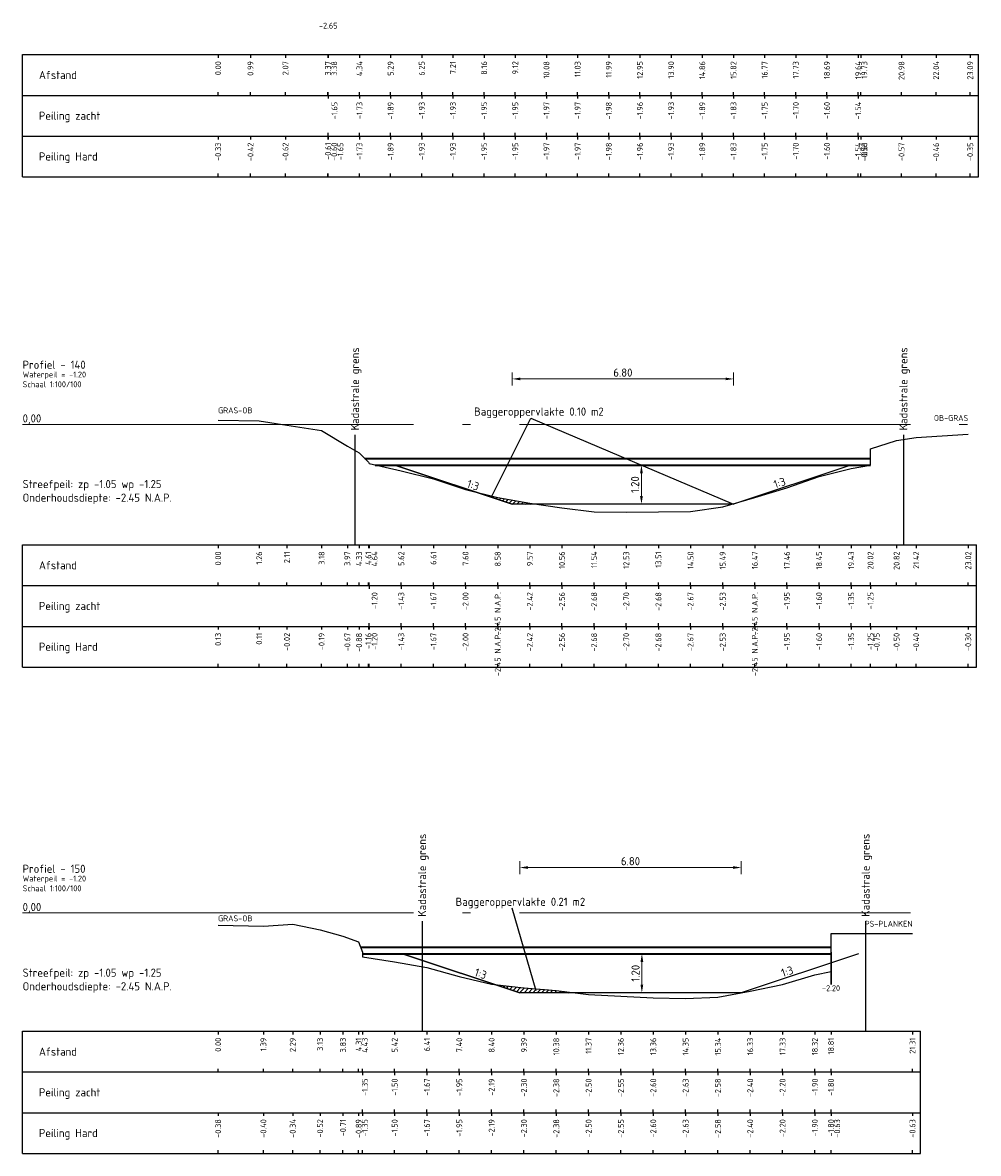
# Model space of a CAD drawing. Header units: metres. Extents: x 163463 to 198797, y 577287 to 592106.
# Tile 26 of 64: x 198349 to 198379, y 581674 to 581708. Entities that reach past the tile are written whole.
import ezdxf
from ezdxf.enums import TextEntityAlignment as Align

# ---------------------------------------------------------------- set-up
doc = ezdxf.new("R2010")
doc.units = ezdxf.units.M
doc.linetypes.add('AL-NAP_LIJN', pattern=[15.25, 12, -1.5, 0.25, -1.5])
for name, color, linetype in [('Afstandsbalk', 7, 'Continuous'), ('baggerarcering', 1, 'Continuous'), ('baggeroppervlak', 7, 'Continuous'), ('HardePeiling', 3, 'Continuous'), ('Kadastralegrens', 7, 'Continuous'), ('Legger', 2, 'Continuous'), ('Oever', 62, 'Continuous'), ('Teksten', 7, 'Continuous'), ('ZachtePeiling', 1, 'Continuous')]:
    doc.layers.add(name, color=color, linetype=linetype)
for name, color, linetype, lineweight in [('beschoeiing', 36, 'Continuous', 30), ('N-WA-WH-GRONDWATERLIJN-G', 150, 'AL-GRONDWATERLIJN', 35), ('X-XX-AL-NAP-G', 7, 'AL-NAP_LIJN', 18)]:
    doc.layers.add(name, color=color, linetype=linetype, lineweight=lineweight)
doc.styles.add('NLCS-ISO', font='NLCS-ISO.ttf')
doc.styles.add('NLCS-ISO-M100-T25', font='NLCS-ISO.ttf', dxfattribs={"height": 0.25})
doc.linetypes.add('AL-GRONDWATERLIJN', pattern='A,6,[32,NLCS.SHX,S=1,R=0,X=0,Y=0],6', length=12)
doc.dimstyles.new('NLCS-M100-T25-PIJL_l3_h1', dxfattribs={"dimscale": 0.1, "dimtxt": 0.25, "dimasz": 2.5, "dimexe": 2, "dimexo": 2, "dimgap": 0.7, "dimtad": 1, "dimzin": 0, "dimdsep": 46, "dimtxsty": 'NLCS-ISO-M100-T25', "dimcen": 2.5, "dimdle": 2, "dimclrd": 256, "dimclre": 256, "dimclrt": 256, "dimadec": 1, "dimazin": 0, "dimtfac": 1, "dimtofl": 0, "dimtmove": 1, "dimatfit": 0, "dimfxl": 2, "dimfxlon": 1, "dimtfill": 1, "dimtfillclr": 256, "dimtolj": 1, "dimtzin": 0, "dimlwd": 18, "dimlwe": 18, "dimarcsym": 0})
pattern_1 = [(45, (198102.50411, 581471.00325), (-0.06735192, 0.06735192), [])]

# ---------------------------------------------------------------- blocks, each defined once
blk = doc.blocks.new('*D479')
at = {"lineweight": 18, "transparency": 16777216}
for p, q in [((198368.483, 581694.753), (198368.283, 581694.753)), ((198368.483, 581694.503), (198368.483, 581693.803)), ((198368.483, 581693.553), (198368.283, 581693.553))]:
    blk.add_line(p, q, dxfattribs=at)
at = {"transparency": 16777216}
for points in [[(198368.441, 581694.503), (198368.525, 581694.503), (198368.483, 581694.753)], [(198368.441, 581693.803), (198368.525, 581693.803), (198368.483, 581693.553)]]:
    blk.add_solid(points, dxfattribs=at)
at = {"layer": 'Defpoints', "color": 0, "transparency": 16777216}
for p in [(198368.483, 581694.753), (198368.483, 581693.553), (198368.483, 581693.553)]:
    blk.add_point(p, dxfattribs=at)
at = {"transparency": 16777216, "insert": (198368.288, 581694.153), "char_height": 0.25, "attachment_point": 5, "rotation": 90, "style": 'NLCS-ISO-M100-T25', "bg_fill": 3, "box_fill_scale": 1.1, "bg_fill_color": 256, "bg_fill_true_color": 13158600, "bg_fill_transparency": 0}
blk.add_mtext('\\A1;1.20', dxfattribs=at)
blk = doc.blocks.new('*D480')
at = {"lineweight": 18, "transparency": 16777216}
for p, q in [((198368.496, 581679.753), (198368.296, 581679.753)), ((198368.496, 581679.503), (198368.496, 581678.803)), ((198368.496, 581678.553), (198368.296, 581678.553))]:
    blk.add_line(p, q, dxfattribs=at)
at = {"transparency": 16777216}
for points in [[(198368.454, 581679.503), (198368.538, 581679.503), (198368.496, 581679.753)], [(198368.454, 581678.803), (198368.538, 581678.803), (198368.496, 581678.553)]]:
    blk.add_solid(points, dxfattribs=at)
at = {"layer": 'Defpoints', "color": 0, "transparency": 16777216}
for p in [(198368.496, 581679.753), (198368.496, 581678.553), (198368.496, 581678.553)]:
    blk.add_point(p, dxfattribs=at)
at = {"transparency": 16777216, "insert": (198368.301, 581679.153), "char_height": 0.25, "attachment_point": 5, "rotation": 90, "style": 'NLCS-ISO-M100-T25', "bg_fill": 3, "box_fill_scale": 1.1, "bg_fill_color": 256, "bg_fill_true_color": 13158600, "bg_fill_transparency": 0}
blk.add_mtext('\\A1;1.20', dxfattribs=at)
blk = doc.blocks.new('*D635')
at = {"lineweight": 18, "transparency": 16777216}
for p, q in [((198364.513, 581697.198), (198364.513, 581697.598)), ((198364.763, 581697.398), (198371.063, 581697.398)), ((198371.313, 581697.198), (198371.313, 581697.598))]:
    blk.add_line(p, q, dxfattribs=at)
at = {"transparency": 16777216}
for points in [[(198364.763, 581697.44), (198364.763, 581697.357), (198364.513, 581697.398)], [(198371.063, 581697.44), (198371.063, 581697.357), (198371.313, 581697.398)]]:
    blk.add_solid(points, dxfattribs=at)
at = {"layer": 'Defpoints', "color": 0, "transparency": 16777216}
for p in [(198371.313, 581697.398), (198364.513, 581693.553), (198371.313, 581693.553)]:
    blk.add_point(p, dxfattribs=at)
at = {"transparency": 16777216, "insert": (198367.913, 581697.593), "char_height": 0.25, "attachment_point": 5, "style": 'NLCS-ISO-M100-T25', "bg_fill": 3, "box_fill_scale": 1.1, "bg_fill_color": 256, "bg_fill_true_color": 13158600, "bg_fill_transparency": 0}
blk.add_mtext('\\A1;6.80', dxfattribs=at)
blk = doc.blocks.new('*D636')
at = {"lineweight": 18, "transparency": 16777216}
for p, q in [((198364.747, 581682.198), (198364.747, 581682.598)), ((198364.997, 581682.398), (198371.297, 581682.398)), ((198371.547, 581682.198), (198371.547, 581682.598))]:
    blk.add_line(p, q, dxfattribs=at)
at = {"transparency": 16777216}
for points in [[(198364.997, 581682.44), (198364.997, 581682.357), (198364.747, 581682.398)], [(198371.297, 581682.44), (198371.297, 581682.357), (198371.547, 581682.398)]]:
    blk.add_solid(points, dxfattribs=at)
at = {"layer": 'Defpoints', "color": 0, "transparency": 16777216}
for p in [(198371.547, 581682.398), (198364.747, 581678.553), (198371.547, 581678.553)]:
    blk.add_point(p, dxfattribs=at)
at = {"transparency": 16777216, "insert": (198368.147, 581682.593), "char_height": 0.25, "attachment_point": 5, "style": 'NLCS-ISO-M100-T25', "bg_fill": 3, "box_fill_scale": 1.1, "bg_fill_color": 256, "bg_fill_true_color": 13158600, "bg_fill_transparency": 0}
blk.add_mtext('\\A1;6.80', dxfattribs=at)

msp = doc.modelspace()

# ---------------------------------------------------------------- hatches: boundary and pattern name
at = {"layer": 'baggerarcering'}
h = msp.add_hatch(dxfattribs=at)
h.set_pattern_fill('ANSI31', color=256, scale=0.03, style=0)
h.set_pattern_definition(pattern_1)
h.paths.add_polyline_path([(198363.415, 581693.919), (198364.513, 581693.553), (198365.269, 581693.553), (198365.057, 581693.583), (198364.071, 581693.753)])
h = msp.add_hatch(dxfattribs=at)
h.set_pattern_fill('ANSI31', color=256, scale=0.03, style=0)
h.set_pattern_definition(pattern_1)
h.paths.add_polyline_path([(198371.313, 581693.553), (198371.633, 581693.66), (198371.258, 581693.553)])
h = msp.add_hatch(dxfattribs=at)
h.set_pattern_fill('ANSI31', color=256, scale=0.03, style=0)
h.set_pattern_definition(pattern_1)
h.paths.add_polyline_path([(198361.708, 581679.366), (198361.749, 581679.353), (198361.749, 581679.359)])
h = msp.add_hatch(dxfattribs=at)
h.set_pattern_fill('ANSI31', color=256, scale=0.03, style=0)
h.set_pattern_definition(pattern_1)
h.paths.add_polyline_path([(198364.008, 581678.8), (198364.747, 581678.553), (198366.448, 581678.553), (198365.869, 581678.623), (198364.877, 581678.703)])

# ---------------------------------------------------------------- linework, layer by layer
at = {"layer": 'Afstandsbalk'}
for p, q in [((198349.489, 581707.353), (198378.825, 581707.353)), ((198349.489, 581703.603), (198349.489, 581707.353)), ((198355.489, 581707.353), (198355.489, 581707.253)), ((198356.482, 581707.353), (198356.482, 581707.253)), ((198357.557, 581707.353), (198357.557, 581707.253)), ((198358.862, 581707.353), (198358.862, 581707.253)), ((198358.87, 581707.353), (198358.87, 581707.253)), ((198359.827, 581707.353), (198359.827, 581707.253)), ((198360.784, 581707.353), (198360.784, 581707.253)), ((198361.74, 581707.353), (198361.74, 581707.253)), ((198362.697, 581707.353), (198362.697, 581707.253)), ((198363.654, 581707.353), (198363.654, 581707.253)), ((198364.61, 581707.353), (198364.61, 581707.253)), ((198365.567, 581707.353), (198365.567, 581707.253)), ((198366.524, 581707.353), (198366.524, 581707.253)), ((198367.48, 581707.353), (198367.48, 581707.253)), ((198368.437, 581707.353), (198368.437, 581707.253)), ((198369.394, 581707.353), (198369.394, 581707.253)), ((198370.35, 581707.353), (198370.35, 581707.253)), ((198371.307, 581707.353), (198371.307, 581707.253)), ((198372.264, 581707.353), (198372.264, 581707.253)), ((198373.22, 581707.353), (198373.22, 581707.253)), ((198374.177, 581707.353), (198374.177, 581707.253)), ((198375.134, 581707.353), (198375.134, 581707.253)), ((198375.22, 581707.353), (198375.22, 581707.253)), ((198376.465, 581707.353), (198376.465, 581707.253)), ((198377.526, 581707.353), (198377.526, 581707.253)), ((198378.575, 581707.353), (198378.575, 581707.253)), ((198378.825, 581703.603), (198378.825, 581707.353)), ((198349.489, 581706.103), (198378.825, 581706.103)), ((198355.489, 581706.103), (198355.489, 581706.203)), ((198356.482, 581706.103), (198356.482, 581706.203)), ((198357.557, 581706.103), (198357.557, 581706.203)), ((198358.862, 581706.103), (198358.862, 581706.203)), ((198358.87, 581706.103), (198358.87, 581706.203)), ((198358.87, 581706.103), (198358.87, 581706.003)), ((198359.827, 581706.103), (198359.827, 581706.203)), ((198359.827, 581706.103), (198359.827, 581706.003)), ((198360.784, 581706.103), (198360.784, 581706.203)), ((198360.784, 581706.103), (198360.784, 581706.003)), ((198361.74, 581706.103), (198361.74, 581706.203)), ((198361.74, 581706.103), (198361.74, 581706.003)), ((198362.697, 581706.103), (198362.697, 581706.203)), ((198362.697, 581706.103), (198362.697, 581706.003)), ((198363.654, 581706.103), (198363.654, 581706.203)), ((198363.654, 581706.103), (198363.654, 581706.003)), ((198364.61, 581706.103), (198364.61, 581706.203)), ((198364.61, 581706.103), (198364.61, 581706.003)), ((198365.567, 581706.103), (198365.567, 581706.203)), ((198365.567, 581706.103), (198365.567, 581706.003)), ((198366.524, 581706.103), (198366.524, 581706.203)), ((198366.524, 581706.103), (198366.524, 581706.003)), ((198367.48, 581706.103), (198367.48, 581706.203)), ((198367.48, 581706.103), (198367.48, 581706.003)), ((198368.437, 581706.103), (198368.437, 581706.203)), ((198368.437, 581706.103), (198368.437, 581706.003)), ((198369.394, 581706.103), (198369.394, 581706.203)), ((198369.394, 581706.103), (198369.394, 581706.003)), ((198370.35, 581706.103), (198370.35, 581706.203)), ((198370.35, 581706.103), (198370.35, 581706.003)), ((198371.307, 581706.103), (198371.307, 581706.203)), ((198371.307, 581706.103), (198371.307, 581706.003)), ((198372.264, 581706.103), (198372.264, 581706.203)), ((198372.264, 581706.103), (198372.264, 581706.003)), ((198373.22, 581706.103), (198373.22, 581706.203)), ((198373.22, 581706.103), (198373.22, 581706.003)), ((198374.177, 581706.103), (198374.177, 581706.203)), ((198374.177, 581706.103), (198374.177, 581706.003)), ((198375.134, 581706.103), (198375.134, 581706.203)), ((198375.134, 581706.103), (198375.134, 581706.003)), ((198375.22, 581706.103), (198375.22, 581706.203)), ((198376.465, 581706.103), (198376.465, 581706.203)), ((198377.526, 581706.103), (198377.526, 581706.203)), ((198378.575, 581706.103), (198378.575, 581706.203)), ((198358.87, 581704.853), (198358.87, 581704.953)), ((198359.827, 581704.853), (198359.827, 581704.953)), ((198360.784, 581704.853), (198360.784, 581704.953)), ((198361.74, 581704.853), (198361.74, 581704.953)), ((198362.697, 581704.853), (198362.697, 581704.953)), ((198363.654, 581704.853), (198363.654, 581704.953)), ((198364.61, 581704.853), (198364.61, 581704.953)), ((198365.567, 581704.853), (198365.567, 581704.953)), ((198366.524, 581704.853), (198366.524, 581704.953)), ((198367.48, 581704.853), (198367.48, 581704.953)), ((198368.437, 581704.853), (198368.437, 581704.953)), ((198369.394, 581704.853), (198369.394, 581704.953)), ((198370.35, 581704.853), (198370.35, 581704.953)), ((198371.307, 581704.853), (198371.307, 581704.953)), ((198372.264, 581704.853), (198372.264, 581704.953)), ((198373.22, 581704.853), (198373.22, 581704.953)), ((198374.177, 581704.853), (198374.177, 581704.953)), ((198375.134, 581704.853), (198375.134, 581704.953)), ((198349.489, 581704.853), (198378.825, 581704.853)), ((198355.489, 581704.853), (198355.489, 581704.753)), ((198356.482, 581704.853), (198356.482, 581704.753)), ((198357.557, 581704.853), (198357.557, 581704.753)), ((198358.862, 581704.853), (198358.862, 581704.753)), ((198358.87, 581704.853), (198358.87, 581704.753)), ((198358.87, 581704.853), (198358.87, 581704.753)), ((198359.827, 581704.853), (198359.827, 581704.753)), ((198360.784, 581704.853), (198360.784, 581704.753)), ((198361.74, 581704.853), (198361.74, 581704.753)), ((198362.697, 581704.853), (198362.697, 581704.753)), ((198363.654, 581704.853), (198363.654, 581704.753)), ((198364.61, 581704.853), (198364.61, 581704.753)), ((198365.567, 581704.853), (198365.567, 581704.753)), ((198366.524, 581704.853), (198366.524, 581704.753)), ((198367.48, 581704.853), (198367.48, 581704.753)), ((198368.437, 581704.853), (198368.437, 581704.753)), ((198369.394, 581704.853), (198369.394, 581704.753)), ((198370.35, 581704.853), (198370.35, 581704.753)), ((198371.307, 581704.853), (198371.307, 581704.753)), ((198372.264, 581704.853), (198372.264, 581704.753)), ((198373.22, 581704.853), (198373.22, 581704.753)), ((198374.177, 581704.853), (198374.177, 581704.753)), ((198375.134, 581704.853), (198375.134, 581704.753)), ((198375.134, 581704.853), (198375.134, 581704.753)), ((198375.22, 581704.853), (198375.22, 581704.753)), ((198376.465, 581704.853), (198376.465, 581704.753)), ((198377.526, 581704.853), (198377.526, 581704.753)), ((198378.575, 581704.853), (198378.575, 581704.753)), ((198349.489, 581703.603), (198378.825, 581703.603)), ((198355.489, 581703.603), (198355.489, 581703.703)), ((198356.482, 581703.603), (198356.482, 581703.703)), ((198357.557, 581703.603), (198357.557, 581703.703)), ((198358.862, 581703.603), (198358.862, 581703.703)), ((198358.87, 581703.603), (198358.87, 581703.703)), ((198358.87, 581703.603), (198358.87, 581703.703)), ((198359.827, 581703.603), (198359.827, 581703.703)), ((198360.784, 581703.603), (198360.784, 581703.703)), ((198361.74, 581703.603), (198361.74, 581703.703)), ((198362.697, 581703.603), (198362.697, 581703.703)), ((198363.654, 581703.603), (198363.654, 581703.703)), ((198364.61, 581703.603), (198364.61, 581703.703)), ((198365.567, 581703.603), (198365.567, 581703.703)), ((198366.524, 581703.603), (198366.524, 581703.703)), ((198367.48, 581703.603), (198367.48, 581703.703)), ((198368.437, 581703.603), (198368.437, 581703.703)), ((198369.394, 581703.603), (198369.394, 581703.703)), ((198370.35, 581703.603), (198370.35, 581703.703)), ((198371.307, 581703.603), (198371.307, 581703.703)), ((198372.264, 581703.603), (198372.264, 581703.703)), ((198373.22, 581703.603), (198373.22, 581703.703)), ((198374.177, 581703.603), (198374.177, 581703.703)), ((198375.134, 581703.603), (198375.134, 581703.703)), ((198375.134, 581703.603), (198375.134, 581703.703)), ((198375.22, 581703.603), (198375.22, 581703.703)), ((198376.465, 581703.603), (198376.465, 581703.703)), ((198377.526, 581703.603), (198377.526, 581703.703)), ((198378.575, 581703.603), (198378.575, 581703.703)), ((198349.489, 581692.303), (198378.764, 581692.303)), ((198349.489, 581688.553), (198349.489, 581692.303)), ((198355.489, 581692.303), (198355.489, 581692.203)), ((198356.75, 581692.303), (198356.75, 581692.203)), ((198357.603, 581692.303), (198357.603, 581692.203)), ((198358.665, 581692.303), (198358.665, 581692.203)), ((198359.457, 581692.303), (198359.457, 581692.203)), ((198359.814, 581692.303), (198359.814, 581692.203)), ((198360.101, 581692.303), (198360.101, 581692.203)), ((198360.125, 581692.303), (198360.125, 581692.203)), ((198361.111, 581692.303), (198361.111, 581692.203)), ((198362.098, 581692.303), (198362.098, 581692.203)), ((198363.084, 581692.303), (198363.084, 581692.203)), ((198364.071, 581692.303), (198364.071, 581692.203)), ((198365.057, 581692.303), (198365.057, 581692.203)), ((198366.044, 581692.303), (198366.044, 581692.203)), ((198367.03, 581692.303), (198367.03, 581692.203)), ((198368.017, 581692.303), (198368.017, 581692.203)), ((198369.003, 581692.303), (198369.003, 581692.203)), ((198369.989, 581692.303), (198369.989, 581692.203)), ((198370.976, 581692.303), (198370.976, 581692.203)), ((198371.962, 581692.303), (198371.962, 581692.203)), ((198372.949, 581692.303), (198372.949, 581692.203)), ((198373.935, 581692.303), (198373.935, 581692.203)), ((198374.922, 581692.303), (198374.922, 581692.203)), ((198375.513, 581692.303), (198375.513, 581692.203)), ((198376.314, 581692.303), (198376.314, 581692.203)), ((198376.914, 581692.303), (198376.914, 581692.203)), ((198378.514, 581692.303), (198378.514, 581692.203)), ((198378.764, 581688.553), (198378.764, 581692.303)), ((198349.489, 581691.053), (198378.764, 581691.053)), ((198355.489, 581691.053), (198355.489, 581691.153)), ((198356.75, 581691.053), (198356.75, 581691.153)), ((198357.603, 581691.053), (198357.603, 581691.153)), ((198358.665, 581691.053), (198358.665, 581691.153)), ((198359.457, 581691.053), (198359.457, 581691.153)), ((198359.814, 581691.053), (198359.814, 581691.153)), ((198360.101, 581691.053), (198360.101, 581691.153)), ((198360.125, 581691.053), (198360.125, 581691.153)), ((198360.125, 581691.053), (198360.125, 581690.953)), ((198361.111, 581691.053), (198361.111, 581691.153)), ((198361.111, 581691.053), (198361.111, 581690.953)), ((198362.098, 581691.053), (198362.098, 581691.153)), ((198362.098, 581691.053), (198362.098, 581690.953)), ((198363.084, 581691.053), (198363.084, 581691.153)), ((198363.084, 581691.053), (198363.084, 581690.953)), ((198364.071, 581691.053), (198364.071, 581691.153)), ((198364.071, 581691.053), (198364.071, 581690.953)), ((198365.057, 581691.053), (198365.057, 581691.153)), ((198365.057, 581691.053), (198365.057, 581690.953)), ((198366.044, 581691.053), (198366.044, 581691.153)), ((198366.044, 581691.053), (198366.044, 581690.953)), ((198367.03, 581691.053), (198367.03, 581691.153)), ((198367.03, 581691.053), (198367.03, 581690.953)), ((198368.017, 581691.053), (198368.017, 581691.153)), ((198368.017, 581691.053), (198368.017, 581690.953)), ((198369.003, 581691.053), (198369.003, 581691.153)), ((198369.003, 581691.053), (198369.003, 581690.953)), ((198369.989, 581691.053), (198369.989, 581691.153)), ((198369.989, 581691.053), (198369.989, 581690.953)), ((198370.976, 581691.053), (198370.976, 581691.153)), ((198370.976, 581691.053), (198370.976, 581690.953)), ((198371.962, 581691.053), (198371.962, 581691.153)), ((198371.962, 581691.053), (198371.962, 581690.953)), ((198372.949, 581691.053), (198372.949, 581691.153)), ((198372.949, 581691.053), (198372.949, 581690.953)), ((198373.935, 581691.053), (198373.935, 581691.153)), ((198373.935, 581691.053), (198373.935, 581690.953)), ((198374.922, 581691.053), (198374.922, 581691.153)), ((198374.922, 581691.053), (198374.922, 581690.953)), ((198375.513, 581691.053), (198375.513, 581691.153)), ((198375.513, 581691.053), (198375.513, 581690.953)), ((198376.314, 581691.053), (198376.314, 581691.153)), ((198376.914, 581691.053), (198376.914, 581691.153)), ((198378.514, 581691.053), (198378.514, 581691.153)), ((198349.489, 581689.803), (198378.764, 581689.803)), ((198355.489, 581689.803), (198355.489, 581689.703)), ((198356.75, 581689.803), (198356.75, 581689.703)), ((198357.603, 581689.803), (198357.603, 581689.703)), ((198358.665, 581689.803), (198358.665, 581689.703)), ((198359.457, 581689.803), (198359.457, 581689.703)), ((198359.814, 581689.803), (198359.814, 581689.703)), ((198360.101, 581689.803), (198360.101, 581689.703)), ((198360.125, 581689.803), (198360.125, 581689.903)), ((198360.125, 581689.803), (198360.125, 581689.703)), ((198361.111, 581689.803), (198361.111, 581689.903)), ((198361.111, 581689.803), (198361.111, 581689.703)), ((198362.098, 581689.803), (198362.098, 581689.903)), ((198362.098, 581689.803), (198362.098, 581689.703)), ((198363.084, 581689.803), (198363.084, 581689.903)), ((198363.084, 581689.803), (198363.084, 581689.703)), ((198364.071, 581689.803), (198364.071, 581689.903)), ((198364.071, 581689.803), (198364.071, 581689.703)), ((198365.057, 581689.803), (198365.057, 581689.903)), ((198365.057, 581689.803), (198365.057, 581689.703)), ((198366.044, 581689.803), (198366.044, 581689.903)), ((198366.044, 581689.803), (198366.044, 581689.703)), ((198367.03, 581689.803), (198367.03, 581689.903)), ((198367.03, 581689.803), (198367.03, 581689.703)), ((198368.017, 581689.803), (198368.017, 581689.903)), ((198368.017, 581689.803), (198368.017, 581689.703)), ((198369.003, 581689.803), (198369.003, 581689.903)), ((198369.003, 581689.803), (198369.003, 581689.703)), ((198369.989, 581689.803), (198369.989, 581689.903)), ((198369.989, 581689.803), (198369.989, 581689.703)), ((198370.976, 581689.803), (198370.976, 581689.903)), ((198370.976, 581689.803), (198370.976, 581689.703)), ((198371.962, 581689.803), (198371.962, 581689.903)), ((198371.962, 581689.803), (198371.962, 581689.703)), ((198372.949, 581689.803), (198372.949, 581689.903)), ((198372.949, 581689.803), (198372.949, 581689.703)), ((198373.935, 581689.803), (198373.935, 581689.903)), ((198373.935, 581689.803), (198373.935, 581689.703)), ((198374.922, 581689.803), (198374.922, 581689.903)), ((198374.922, 581689.803), (198374.922, 581689.703)), ((198375.513, 581689.803), (198375.513, 581689.903)), ((198375.513, 581689.803), (198375.513, 581689.703)), ((198375.513, 581689.803), (198375.513, 581689.703)), ((198376.314, 581689.803), (198376.314, 581689.703)), ((198376.914, 581689.803), (198376.914, 581689.703)), ((198378.514, 581689.803), (198378.514, 581689.703)), ((198355.489, 581688.553), (198355.489, 581688.653)), ((198356.75, 581688.553), (198356.75, 581688.653)), ((198357.603, 581688.553), (198357.603, 581688.653)), ((198358.665, 581688.553), (198358.665, 581688.653)), ((198359.457, 581688.553), (198359.457, 581688.653)), ((198359.814, 581688.553), (198359.814, 581688.653)), ((198360.101, 581688.553), (198360.101, 581688.653)), ((198360.125, 581688.553), (198360.125, 581688.653)), ((198361.111, 581688.553), (198361.111, 581688.653)), ((198362.098, 581688.553), (198362.098, 581688.653)), ((198363.084, 581688.553), (198363.084, 581688.653)), ((198364.071, 581688.553), (198364.071, 581688.653)), ((198365.057, 581688.553), (198365.057, 581688.653)), ((198366.044, 581688.553), (198366.044, 581688.653)), ((198367.03, 581688.553), (198367.03, 581688.653)), ((198368.017, 581688.553), (198368.017, 581688.653)), ((198369.003, 581688.553), (198369.003, 581688.653)), ((198369.989, 581688.553), (198369.989, 581688.653)), ((198370.976, 581688.553), (198370.976, 581688.653)), ((198371.962, 581688.553), (198371.962, 581688.653)), ((198372.949, 581688.553), (198372.949, 581688.653)), ((198373.935, 581688.553), (198373.935, 581688.653)), ((198374.922, 581688.553), (198374.922, 581688.653)), ((198375.513, 581688.553), (198375.513, 581688.653)), ((198375.513, 581688.553), (198375.513, 581688.653)), ((198376.314, 581688.553), (198376.314, 581688.653)), ((198376.914, 581688.553), (198376.914, 581688.653)), ((198378.514, 581688.553), (198378.514, 581688.653)), ((198349.489, 581688.553), (198378.764, 581688.553)), ((198349.489, 581677.373), (198377.052, 581677.373)), ((198349.489, 581673.623), (198349.489, 581677.373)), ((198355.489, 581677.373), (198355.489, 581677.273)), ((198356.879, 581677.373), (198356.879, 581677.273)), ((198357.779, 581677.373), (198357.779, 581677.273)), ((198358.619, 581677.373), (198358.619, 581677.273)), ((198359.322, 581677.373), (198359.322, 581677.273)), ((198359.803, 581677.373), (198359.803, 581677.273)), ((198359.916, 581677.373), (198359.916, 581677.273)), ((198360.908, 581677.373), (198360.908, 581677.273)), ((198361.9, 581677.373), (198361.9, 581677.273)), ((198362.892, 581677.373), (198362.892, 581677.273)), ((198363.884, 581677.373), (198363.884, 581677.273)), ((198364.877, 581677.373), (198364.877, 581677.273)), ((198365.869, 581677.373), (198365.869, 581677.273)), ((198366.861, 581677.373), (198366.861, 581677.273)), ((198367.853, 581677.373), (198367.853, 581677.273)), ((198368.846, 581677.373), (198368.846, 581677.273)), ((198369.838, 581677.373), (198369.838, 581677.273)), ((198370.83, 581677.373), (198370.83, 581677.273)), ((198371.822, 581677.373), (198371.822, 581677.273)), ((198372.814, 581677.373), (198372.814, 581677.273)), ((198373.807, 581677.373), (198373.807, 581677.273)), ((198374.302, 581677.373), (198374.302, 581677.273)), ((198376.802, 581677.373), (198376.802, 581677.273)), ((198377.052, 581673.623), (198377.052, 581677.373)), ((198349.489, 581676.123), (198377.052, 581676.123)), ((198355.489, 581676.123), (198355.489, 581676.223)), ((198356.879, 581676.123), (198356.879, 581676.223)), ((198357.779, 581676.123), (198357.779, 581676.223)), ((198358.619, 581676.123), (198358.619, 581676.223)), ((198359.322, 581676.123), (198359.322, 581676.223)), ((198359.803, 581676.123), (198359.803, 581676.223)), ((198359.916, 581676.123), (198359.916, 581676.223)), ((198359.916, 581676.123), (198359.916, 581676.023)), ((198360.908, 581676.123), (198360.908, 581676.223)), ((198360.908, 581676.123), (198360.908, 581676.023)), ((198361.9, 581676.123), (198361.9, 581676.223)), ((198361.9, 581676.123), (198361.9, 581676.023)), ((198362.892, 581676.123), (198362.892, 581676.223)), ((198362.892, 581676.123), (198362.892, 581676.023)), ((198363.884, 581676.123), (198363.884, 581676.223)), ((198363.884, 581676.123), (198363.884, 581676.023)), ((198364.877, 581676.123), (198364.877, 581676.223)), ((198364.877, 581676.123), (198364.877, 581676.023)), ((198365.869, 581676.123), (198365.869, 581676.223)), ((198365.869, 581676.123), (198365.869, 581676.023)), ((198366.861, 581676.123), (198366.861, 581676.223)), ((198366.861, 581676.123), (198366.861, 581676.023)), ((198367.853, 581676.123), (198367.853, 581676.223)), ((198367.853, 581676.123), (198367.853, 581676.023)), ((198368.846, 581676.123), (198368.846, 581676.223)), ((198368.846, 581676.123), (198368.846, 581676.023)), ((198369.838, 581676.123), (198369.838, 581676.223)), ((198369.838, 581676.123), (198369.838, 581676.023)), ((198370.83, 581676.123), (198370.83, 581676.223)), ((198370.83, 581676.123), (198370.83, 581676.023)), ((198371.822, 581676.123), (198371.822, 581676.223)), ((198371.822, 581676.123), (198371.822, 581676.023)), ((198372.814, 581676.123), (198372.814, 581676.223)), ((198372.814, 581676.123), (198372.814, 581676.023)), ((198373.807, 581676.123), (198373.807, 581676.223)), ((198373.807, 581676.123), (198373.807, 581676.023)), ((198374.302, 581676.123), (198374.302, 581676.223)), ((198374.302, 581676.123), (198374.302, 581676.023)), ((198376.802, 581676.123), (198376.802, 581676.223)), ((198349.489, 581674.873), (198377.052, 581674.873)), ((198355.489, 581674.873), (198355.489, 581674.773)), ((198356.879, 581674.873), (198356.879, 581674.773)), ((198357.779, 581674.873), (198357.779, 581674.773)), ((198358.619, 581674.873), (198358.619, 581674.773)), ((198359.322, 581674.873), (198359.322, 581674.773)), ((198359.803, 581674.873), (198359.803, 581674.773)), ((198359.916, 581674.873), (198359.916, 581674.973)), ((198359.916, 581674.873), (198359.916, 581674.773)), ((198360.908, 581674.873), (198360.908, 581674.973)), ((198360.908, 581674.873), (198360.908, 581674.773)), ((198361.9, 581674.873), (198361.9, 581674.973)), ((198361.9, 581674.873), (198361.9, 581674.773)), ((198362.892, 581674.873), (198362.892, 581674.973)), ((198362.892, 581674.873), (198362.892, 581674.773)), ((198363.884, 581674.873), (198363.884, 581674.973)), ((198363.884, 581674.873), (198363.884, 581674.773)), ((198364.877, 581674.873), (198364.877, 581674.973)), ((198364.877, 581674.873), (198364.877, 581674.773)), ((198365.869, 581674.873), (198365.869, 581674.973)), ((198365.869, 581674.873), (198365.869, 581674.773)), ((198366.861, 581674.873), (198366.861, 581674.973)), ((198366.861, 581674.873), (198366.861, 581674.773)), ((198367.853, 581674.873), (198367.853, 581674.973)), ((198367.853, 581674.873), (198367.853, 581674.773)), ((198368.846, 581674.873), (198368.846, 581674.973)), ((198368.846, 581674.873), (198368.846, 581674.773)), ((198369.838, 581674.873), (198369.838, 581674.973)), ((198369.838, 581674.873), (198369.838, 581674.773)), ((198370.83, 581674.873), (198370.83, 581674.973)), ((198370.83, 581674.873), (198370.83, 581674.773)), ((198371.822, 581674.873), (198371.822, 581674.973)), ((198371.822, 581674.873), (198371.822, 581674.773)), ((198372.814, 581674.873), (198372.814, 581674.973)), ((198372.814, 581674.873), (198372.814, 581674.773)), ((198373.807, 581674.873), (198373.807, 581674.973)), ((198373.807, 581674.873), (198373.807, 581674.773)), ((198374.302, 581674.873), (198374.302, 581674.973)), ((198374.302, 581674.873), (198374.302, 581674.773)), ((198374.302, 581674.873), (198374.302, 581674.773)), ((198376.802, 581674.873), (198376.802, 581674.773)), ((198355.489, 581673.623), (198355.489, 581673.723)), ((198356.879, 581673.623), (198356.879, 581673.723)), ((198357.779, 581673.623), (198357.779, 581673.723)), ((198358.619, 581673.623), (198358.619, 581673.723)), ((198359.322, 581673.623), (198359.322, 581673.723)), ((198359.803, 581673.623), (198359.803, 581673.723)), ((198359.916, 581673.623), (198359.916, 581673.723)), ((198360.908, 581673.623), (198360.908, 581673.723)), ((198361.9, 581673.623), (198361.9, 581673.723)), ((198362.892, 581673.623), (198362.892, 581673.723)), ((198363.884, 581673.623), (198363.884, 581673.723)), ((198364.877, 581673.623), (198364.877, 581673.723)), ((198365.869, 581673.623), (198365.869, 581673.723)), ((198366.861, 581673.623), (198366.861, 581673.723)), ((198367.853, 581673.623), (198367.853, 581673.723)), ((198368.846, 581673.623), (198368.846, 581673.723)), ((198369.838, 581673.623), (198369.838, 581673.723)), ((198370.83, 581673.623), (198370.83, 581673.723)), ((198371.822, 581673.623), (198371.822, 581673.723)), ((198372.814, 581673.623), (198372.814, 581673.723)), ((198373.807, 581673.623), (198373.807, 581673.723)), ((198374.302, 581673.623), (198374.302, 581673.723)), ((198374.302, 581673.623), (198374.302, 581673.723)), ((198376.802, 581673.623), (198376.802, 581673.723)), ((198349.489, 581673.623), (198377.052, 581673.623))]:
    msp.add_line(p, q, dxfattribs=at)
at = {"layer": 'baggeroppervlak'}
for p, q in [((198363.879, 581693.781), (198365.086, 581696.196)), ((198365.251, 581678.618), (198364.518, 581681.147))]:
    msp.add_line(p, q, dxfattribs=at)
at = {"layer": 'beschoeiing'}
msp.add_line((198374.302, 581679.803), (198374.302, 581678.803), dxfattribs=at)
at = {"layer": 'HardePeiling'}
for points in [[(198360.125, 581694.803), (198360.125, 581694.803), (198361.111, 581694.573), (198362.098, 581694.333), (198363.084, 581694.003), (198364.071, 581693.753), (198365.057, 581693.583), (198366.044, 581693.443), (198367.03, 581693.323), (198368.017, 581693.303), (198369.003, 581693.323), (198369.989, 581693.333), (198370.976, 581693.473), (198371.962, 581693.753), (198372.949, 581694.053), (198373.935, 581694.403), (198374.922, 581694.653), (198375.513, 581694.753), (198375.513, 581694.803)], [(198359.916, 581679.803), (198359.916, 581679.653), (198360.908, 581679.503), (198361.9, 581679.333), (198362.892, 581679.053), (198363.884, 581678.813), (198364.877, 581678.703), (198365.869, 581678.623), (198366.861, 581678.503), (198367.853, 581678.453), (198368.846, 581678.403), (198369.838, 581678.373), (198370.83, 581678.423), (198371.822, 581678.603), (198372.814, 581678.803), (198373.807, 581679.103), (198374.302, 581679.203), (198374.302, 581679.803)]]:
    msp.add_lwpolyline(points, dxfattribs=at)
at = {"layer": 'Kadastralegrens'}
for p, q in [((198359.689, 581695.682), (198359.689, 581692.303)), ((198376.524, 581695.682), (198376.524, 581692.303)), ((198361.749, 581680.752), (198361.749, 581677.373)), ((198375.362, 581680.752), (198375.362, 581677.373))]:
    msp.add_line(p, q, dxfattribs=at)
at = {"layer": 'N-WA-WH-GRONDWATERLIJN-G'}
for p, q in [((198359.991, 581694.953), (198375.513, 581694.953)), ((198360.313, 581694.753), (198375.513, 581694.753)), ((198359.861, 581679.953), (198374.302, 581679.953)), ((198359.916, 581679.753), (198374.302, 581679.753))]:
    msp.add_line(p, q, dxfattribs=at)
at = {"layer": 'Oever'}
for points in [[(198355.489, 581696.133), (198356.75, 581696.113), (198357.603, 581695.982), (198358.665, 581695.812), (198359.457, 581695.331), (198359.814, 581695.125), (198360.101, 581694.846), (198360.125, 581694.803)], [(198375.513, 581694.803), (198375.513, 581695.253), (198376.314, 581695.503), (198376.914, 581695.603), (198378.514, 581695.703)], [(198355.489, 581680.628), (198356.879, 581680.601), (198357.779, 581680.66), (198358.619, 581680.481), (198359.322, 581680.294), (198359.803, 581680.116), (198359.916, 581679.803)], [(198374.302, 581679.803), (198374.302, 581680.373), (198376.802, 581680.373)]]:
    msp.add_lwpolyline(points, dxfattribs=at)
at = {"layer": 'X-XX-AL-NAP-G'}
for p, q in [((198349.489, 581696.003), (198378.764, 581696.003)), ((198349.489, 581681.003), (198377.052, 581681.003))]:
    msp.add_line(p, q, dxfattribs=at)
at = {"layer": 'ZachtePeiling'}
for points in [[(198360.125, 581694.803), (198360.125, 581694.803), (198361.111, 581694.573), (198362.098, 581694.333), (198363.084, 581694.003), (198364.071, 581693.753), (198365.057, 581693.583), (198366.044, 581693.443), (198367.03, 581693.323), (198368.017, 581693.303), (198369.003, 581693.323), (198369.989, 581693.333), (198370.976, 581693.473), (198371.962, 581693.753), (198372.949, 581694.053), (198373.935, 581694.403), (198374.922, 581694.653), (198375.513, 581694.753), (198375.513, 581694.803)], [(198359.916, 581679.803), (198359.916, 581679.653), (198360.908, 581679.503), (198361.9, 581679.333), (198362.892, 581679.053), (198363.884, 581678.813), (198364.877, 581678.703), (198365.869, 581678.623), (198366.861, 581678.503), (198367.853, 581678.453), (198368.846, 581678.403), (198369.838, 581678.373), (198370.83, 581678.423), (198371.822, 581678.603), (198372.814, 581678.803), (198373.807, 581679.103), (198374.302, 581679.203), (198374.302, 581679.803)]]:
    msp.add_lwpolyline(points, dxfattribs=at)

# ---------------------------------------------------------------- texts
at = {"layer": 'baggeroppervlak', "style": 'NLCS-ISO'}
for s, p in [('Baggeroppervlakte 0.10 m2', (198365.336, 581696.196)), ('Baggeroppervlakte 0.21 m2', (198364.768, 581681.147))]:
    msp.add_text(s, height=0.25, dxfattribs=at).set_placement(p, align=Align.BOTTOM_CENTER)
at = {"layer": 'Teksten', "style": 'NLCS-ISO'}
for s, p in [('-2.65', (198358.87, 581708.153)), ('-2.20', (198374.302, 581678.603))]:
    msp.add_text(s, height=0.18, dxfattribs=at).set_placement(p, align=Align.CENTER)
for s, p in [('0.00', (198355.489, 581707.153)), ('0.99', (198356.482, 581707.153)), ('2.07', (198357.557, 581707.153)), ('3.37', (198358.862, 581707.153)), ('3.38', (198359.052, 581707.153)), ('4.34', (198359.827, 581707.153)), ('5.29', (198360.784, 581707.153)), ('6.25', (198361.74, 581707.153)), ('7.21', (198362.697, 581707.153)), ('8.16', (198363.654, 581707.153)), ('9.12', (198364.61, 581707.153)), ('10.08', (198365.567, 581707.153)), ('11.03', (198366.524, 581707.153)), ('11.99', (198367.48, 581707.153)), ('12.95', (198368.437, 581707.153)), ('13.90', (198369.394, 581707.153)), ('14.86', (198370.35, 581707.153)), ('15.82', (198371.307, 581707.153)), ('16.77', (198372.264, 581707.153)), ('17.73', (198373.22, 581707.153)), ('18.69', (198374.177, 581707.153)), ('19.64', (198375.134, 581707.153)), ('19.73', (198375.324, 581707.153)), ('20.98', (198376.465, 581707.153)), ('22.04', (198377.526, 581707.153)), ('23.09', (198378.575, 581707.153)), ('-1.65', (198359.06, 581705.903)), ('-1.73', (198359.827, 581705.903)), ('-1.89', (198360.784, 581705.903)), ('-1.93', (198361.74, 581705.903)), ('-1.93', (198362.697, 581705.903)), ('-1.95', (198363.654, 581705.903)), ('-1.95', (198364.61, 581705.903)), ('-1.97', (198365.567, 581705.903)), ('-1.97', (198366.524, 581705.903)), ('-1.98', (198367.48, 581705.903)), ('-1.96', (198368.437, 581705.903)), ('-1.93', (198369.394, 581705.903)), ('-1.89', (198370.35, 581705.903)), ('-1.83', (198371.307, 581705.903)), ('-1.75', (198372.264, 581705.903)), ('-1.70', (198373.22, 581705.903)), ('-1.60', (198374.177, 581705.903)), ('-1.54', (198375.134, 581705.903)), ('-0.33', (198355.489, 581704.653)), ('-0.42', (198356.482, 581704.653)), ('-0.62', (198357.557, 581704.653)), ('-0.61', (198358.862, 581704.653)), ('-0.60', (198359.052, 581704.653)), ('-1.65', (198359.242, 581704.653)), ('-1.73', (198359.827, 581704.653)), ('-1.89', (198360.784, 581704.653)), ('-1.93', (198361.74, 581704.653)), ('-1.93', (198362.697, 581704.653)), ('-1.95', (198363.654, 581704.653)), ('-1.95', (198364.61, 581704.653)), ('-1.97', (198365.567, 581704.653)), ('-1.97', (198366.524, 581704.653)), ('-1.98', (198367.48, 581704.653)), ('-1.96', (198368.437, 581704.653)), ('-1.93', (198369.394, 581704.653)), ('-1.89', (198370.35, 581704.653)), ('-1.83', (198371.307, 581704.653)), ('-1.75', (198372.264, 581704.653)), ('-1.70', (198373.22, 581704.653)), ('-1.60', (198374.177, 581704.653)), ('-1.54', (198375.134, 581704.653)), ('-0.58', (198375.324, 581704.653)), ('-0.61', (198375.324, 581704.653)), ('-0.57', (198376.465, 581704.653)), ('-0.46', (198377.526, 581704.653)), ('-0.35', (198378.575, 581704.653)), ('0.00', (198355.489, 581692.103)), ('1.26', (198356.75, 581692.103)), ('3.18', (198358.665, 581692.103)), ('3.97', (198359.457, 581692.103)), ('4.33', (198359.814, 581692.103)), ('4.64', (198360.291, 581692.103)), ('5.62', (198361.111, 581692.103)), ('7.60', (198363.084, 581692.103)), ('8.58', (198364.071, 581692.103)), ('9.57', (198365.057, 581692.103)), ('10.56', (198366.044, 581692.103)), ('11.54', (198367.03, 581692.103)), ('12.53', (198368.017, 581692.103)), ('14.50', (198369.989, 581692.103)), ('15.49', (198370.976, 581692.103)), ('16.47', (198371.962, 581692.103)), ('17.46', (198372.949, 581692.103)), ('18.45', (198373.935, 581692.103)), ('19.43', (198374.922, 581692.103)), ('20.02', (198375.513, 581692.103)), ('20.82', (198376.314, 581692.103)), ('21.42', (198376.914, 581692.103)), ('23.02', (198378.514, 581692.103)), ('2.11', (198357.603, 581692.103)), ('4.61', (198360.101, 581692.103)), ('6.61', (198362.098, 581692.103)), ('13.51', (198369.003, 581692.103)), ('-1.20', (198360.291, 581690.853)), ('-1.43', (198361.111, 581690.853)), ('-1.67', (198362.098, 581690.853)), ('-2.00', (198363.084, 581690.853)), ('-2.45 N.A.P.', (198364.071, 581690.853)), ('-2.42', (198365.057, 581690.853)), ('-2.56', (198366.044, 581690.853)), ('-2.68', (198367.03, 581690.853)), ('-2.70', (198368.017, 581690.853)), ('-2.68', (198369.003, 581690.853)), ('-2.67', (198369.989, 581690.853)), ('-2.53', (198370.976, 581690.853)), ('-2.45 N.A.P.', (198371.962, 581690.853)), ('-1.95', (198372.949, 581690.853)), ('-1.60', (198373.935, 581690.853)), ('-1.35', (198374.922, 581690.853)), ('-1.25', (198375.513, 581690.853)), ('0.13', (198355.489, 581689.603)), ('0.11', (198356.75, 581689.603)), ('-0.02', (198357.603, 581689.603)), ('-0.19', (198358.665, 581689.603)), ('-0.67', (198359.457, 581689.603)), ('-0.88', (198359.814, 581689.603)), ('-1.16', (198360.101, 581689.603)), ('-1.20', (198360.291, 581689.603)), ('-1.43', (198361.111, 581689.603)), ('-1.67', (198362.098, 581689.603)), ('-2.00', (198363.084, 581689.603)), ('-2.45 N.A.P.', (198364.071, 581689.603)), ('-2.42', (198365.057, 581689.603)), ('-2.56', (198366.044, 581689.603)), ('-2.68', (198367.03, 581689.603)), ('-2.70', (198368.017, 581689.603)), ('-2.68', (198369.003, 581689.603)), ('-2.67', (198369.989, 581689.603)), ('-2.53', (198370.976, 581689.603)), ('-2.45 N.A.P.', (198371.962, 581689.603)), ('-1.95', (198372.949, 581689.603)), ('-1.60', (198373.935, 581689.603)), ('-1.35', (198374.922, 581689.603)), ('-1.25', (198375.513, 581689.603)), ('-0.75', (198375.703, 581689.603)), ('-0.50', (198376.314, 581689.603)), ('-0.40', (198376.914, 581689.603)), ('-0.30', (198378.514, 581689.603)), ('10.38', (198365.869, 581677.173)), ('12.36', (198367.853, 581677.173)), ('13.36', (198368.846, 581677.173)), ('15.34', (198370.83, 581677.173)), ('0.00', (198355.489, 581677.173)), ('1.39', (198356.879, 581677.173)), ('2.29', (198357.779, 581677.173)), ('3.13', (198358.619, 581677.173)), ('3.83', (198359.322, 581677.173)), ('4.31', (198359.803, 581677.173)), ('4.43', (198359.993, 581677.173)), ('5.42', (198360.908, 581677.173)), ('6.41', (198361.9, 581677.173)), ('7.40', (198362.892, 581677.173)), ('8.40', (198363.884, 581677.173)), ('9.39', (198364.877, 581677.173)), ('11.37', (198366.861, 581677.173)), ('14.35', (198369.838, 581677.173)), ('16.33', (198371.822, 581677.173)), ('17.33', (198372.814, 581677.173)), ('18.32', (198373.807, 581677.173)), ('18.81', (198374.302, 581677.173)), ('21.31', (198376.802, 581677.173)), ('-1.35', (198359.993, 581675.923)), ('-1.50', (198360.908, 581675.923)), ('-1.67', (198361.9, 581675.923)), ('-1.95', (198362.892, 581675.923)), ('-2.19', (198363.884, 581675.923)), ('-2.30', (198364.877, 581675.923)), ('-2.38', (198365.869, 581675.923)), ('-2.50', (198366.861, 581675.923)), ('-2.55', (198367.853, 581675.923)), ('-2.60', (198368.846, 581675.923)), ('-2.63', (198369.838, 581675.923)), ('-2.58', (198370.83, 581675.923)), ('-2.40', (198371.822, 581675.923)), ('-2.20', (198372.814, 581675.923)), ('-1.90', (198373.807, 581675.923)), ('-1.80', (198374.302, 581675.923)), ('-0.38', (198355.489, 581674.673)), ('-0.40', (198356.879, 581674.673)), ('-0.34', (198357.779, 581674.673)), ('-0.52', (198358.619, 581674.673)), ('-0.71', (198359.322, 581674.673)), ('-0.89', (198359.803, 581674.673)), ('-1.35', (198359.993, 581674.673)), ('-1.50', (198360.908, 581674.673)), ('-1.67', (198361.9, 581674.673)), ('-1.95', (198362.892, 581674.673)), ('-2.19', (198363.884, 581674.673)), ('-2.30', (198364.877, 581674.673)), ('-2.38', (198365.869, 581674.673)), ('-2.50', (198366.861, 581674.673)), ('-2.55', (198367.853, 581674.673)), ('-2.60', (198368.846, 581674.673)), ('-2.63', (198369.838, 581674.673)), ('-2.58', (198370.83, 581674.673)), ('-2.40', (198371.822, 581674.673)), ('-2.20', (198372.814, 581674.673)), ('-1.90', (198373.807, 581674.673)), ('-1.80', (198374.302, 581674.673)), ('-0.63', (198374.492, 581674.673)), ('-0.63', (198376.802, 581674.673))]:
    msp.add_text(s, height=0.18, rotation=90, dxfattribs=at).set_placement(p, align=Align.MIDDLE_RIGHT)
for s, height, p in [('Afstand', 0.25, (198349.989, 581706.728)), ('Peiling zacht', 0.25, (198349.989, 581705.478)), ('Peiling Hard', 0.25, (198349.989, 581704.228)), ('Profiel - 140   ', 0.25, (198349.489, 581697.833)), ('Waterpeil = -1.20', 0.18, (198349.489, 581697.533)), ('Schaal 1:100/100', 0.18, (198349.489, 581697.233)), ('GRAS-OB', 0.18, (198355.489, 581696.433)), ('Afstand', 0.25, (198349.989, 581691.678)), ('Peiling zacht', 0.25, (198349.989, 581690.428)), ('Peiling Hard', 0.25, (198349.989, 581689.178)), ('Profiel - 150    ', 0.25, (198349.489, 581682.36)), ('Waterpeil = -1.20', 0.18, (198349.489, 581682.06)), ('Schaal 1:100/100', 0.18, (198349.489, 581681.76)), ('GRAS-OB', 0.18, (198355.489, 581680.838)), ('Afstand', 0.25, (198349.989, 581676.748)), ('Peiling zacht', 0.25, (198349.989, 581675.498)), ('Peiling Hard', 0.25, (198349.989, 581674.248))]:
    msp.add_text(s, height=height, dxfattribs=at).set_placement(p, align=Align.MIDDLE_LEFT)
for p in [(198359.689, 581695.819), (198376.524, 581695.819), (198361.749, 581680.889), (198375.362, 581680.889)]:
    msp.add_text('Kadastrale grens', height=0.25, rotation=90, dxfattribs=at).set_placement(p, align=Align.MIDDLE_LEFT)
for s, p in [('OB-GRAS', (198378.514, 581696.199)), ('PS-PLANKEN', (198376.802, 581680.673))]:
    msp.add_text(s, height=0.18, dxfattribs=at).set_placement(p, align=Align.MIDDLE_RIGHT)
at = {"layer": 'Teksten', "char_height": 0.25, "width": 6.125, "attachment_point": 7, "style": 'NLCS-ISO'}
for s, insert in [('0,00 ', (198349.489, 581696.003)), ('Streefpeil: zp -1.05 wp -1.25 Onderhoudsdiepte: -2.45 N.A.P.', (198349.489, 581693.553)), ('0,00 ', (198349.489, 581681.003)), ('Streefpeil: zp -1.05 wp -1.25 Onderhoudsdiepte: -2.45 N.A.P.', (198349.489, 581678.553))]:
    msp.add_mtext(s, dxfattribs=dict(at, insert=insert))

# ---------------------------------------------------------------- next in the draw order: dimensions: what is measured, and where the dimension line sits
for p1, p2, picture, middle in [((198368.483, 581694.753), (198368.483, 581693.553), '*D479', (198368.288, 581694.153)), ((198368.496, 581679.753), (198368.496, 581678.553), '*D480', (198368.301, 581679.153))]:
    dim = msp.add_aligned_dim(p1=p1, p2=p2, distance=0, dimstyle='NLCS-M100-T25-PIJL_l3_h1')
    dim.commit()
    dim.dimension.update_dxf_attribs({"geometry": picture, "text_midpoint": middle})

# ---------------------------------------------------------------- next in the draw order: linework, layer by layer
at = {"layer": 'baggeroppervlak', "flags": 128}
msp.add_lwpolyline([(198365.086, 581696.196), (198371.313, 581693.553)], dxfattribs=at)
at = {"layer": 'Legger', "flags": 128}
for points in [[(198374.913, 581694.753), (198371.313, 581693.553), (198364.513, 581693.553), (198360.913, 581694.753), (198364.513, 581693.553)], [(198375.147, 581679.753), (198371.547, 581678.553), (198364.747, 581678.553), (198361.147, 581679.753), (198364.747, 581678.553)]]:
    msp.add_lwpolyline(points, dxfattribs=at)

# ---------------------------------------------------------------- next in the draw order: texts
at = {"layer": 'baggeroppervlak', "char_height": 0.25, "width": 0.43481, "attachment_point": 8, "style": 'NLCS-ISO', "bg_fill": 3, "box_fill_scale": 1.1, "bg_fill_color": 256, "bg_fill_transparency": 0}
for insert, rotation in [((198363.275, 581694.019), 341.5651), ((198372.763, 581694.089), 18.4349), ((198363.509, 581679.019), 341.5651), ((198372.996, 581679.089), 18.4349)]:
    msp.add_mtext('1:3', dxfattribs=dict(at, insert=insert, rotation=rotation))

# ---------------------------------------------------------------- next in the draw order: dimensions: what is measured, and where the dimension line sits
for base, p1, p2, picture, middle in [((198371.313, 581697.398), (198364.513, 581693.553), (198371.313, 581693.553), '*D635', (198367.913, 581697.593)), ((198371.547, 581682.398), (198364.747, 581678.553), (198371.547, 581678.553), '*D636', (198368.147, 581682.593))]:
    dim = msp.add_linear_dim(base=base, p1=p1, p2=p2, dimstyle='NLCS-M100-T25-PIJL_l3_h1')
    dim.commit()
    dim.dimension.update_dxf_attribs({"geometry": picture, "text_midpoint": middle})

doc.saveas('drawing.dxf')
